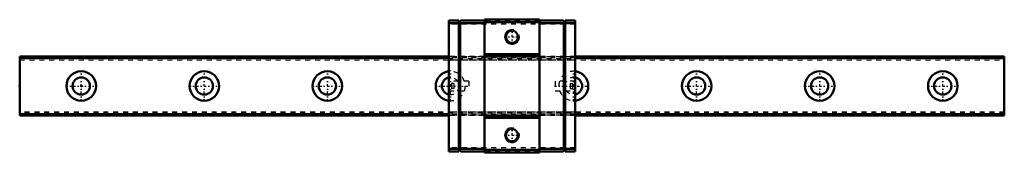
# Model space of a CAD drawing. Header units: millimetres. Extents: x -13 to 188, y -14 to 14.
import ezdxf

# ---------------------------------------------------------------- set-up
doc = ezdxf.new("R2010")
doc.units = ezdxf.units.MM
doc.linetypes.add('Center', pattern=[1.5, 0.45, -0.5, 0.05, -0.5])
doc.linetypes.add('Dashed', pattern=[2, 1, -1])
for name, color, linetype, lineweight in [('2d ConnectionPoints', 7, 'Continuous', 50), ('AM_0', 7, 'Continuous', 50), ('AM_5', 3, 'Continuous', 25), ('AM_7', 7, 'Center', 25), ('AM_9', 6, 'Dashed', 25)]:
    doc.layers.add(name, color=color, linetype=linetype, lineweight=lineweight)

# ---------------------------------------------------------------- blocks, each defined once
blk = doc.blocks.new('1_RSX12SMUU1_Slider_0_in_RSX12SMUU200LMG1250W8720001_4')
at = {"layer": 'AM_0'}
for p, q in [((74.7, 13.3), (76.7, 13.3)), ((74.7, 13.3), (74.7, -13.3)), ((74.7, 12.8), (76.7, 12.8)), ((77.1, 13.3), (76.7, 12.9)), ((76.7, -13.3), (76.7, 13.3)), ((76.8, 13), (77, 12.8)), ((77, 12.8), (77, -12.8)), ((77, 12.8), (81.9, 12.8)), ((77.1, 13.3), (81.9, 13.3)), ((81.9, 13.5), (81.9, -13.5)), ((93.1, 13.5), (81.9, 13.5)), ((93.1, 13), (81.9, 13)), ((93.1, 13.5), (93.1, -13.5)), ((97.9, 13.3), (93.1, 13.3)), ((98, 12.8), (93.1, 12.8)), ((98.3, 12.9), (97.9, 13.3)), ((98.2, 13), (98, 12.8)), ((98, 12.8), (98, -12.8)), ((100.3, 13.3), (98.3, 13.3)), ((98.3, -13.3), (98.3, 13.3)), ((100.3, 12.8), (98.3, 12.8)), ((100.3, 13.3), (100.3, -13.3)), ((93.1, 6.5), (81.9, 6.5)), ((93.1, 6), (81.9, 6)), ((93.1, -6), (81.9, -6)), ((93.1, -6.5), (81.9, -6.5)), ((74.7, -12.8), (76.7, -12.8)), ((74.7, -13.3), (76.7, -13.3)), ((76.7, -12.9), (77.1, -13.3)), ((77, -12.8), (76.8, -13)), ((77, -12.8), (81.9, -12.8)), ((77.1, -13.3), (81.9, -13.3)), ((93.1, -13), (81.9, -13)), ((93.1, -13.5), (81.9, -13.5)), ((98, -12.8), (93.1, -12.8)), ((97.9, -13.3), (93.1, -13.3)), ((97.9, -13.3), (98.3, -12.9)), ((98, -12.8), (98.2, -13)), ((100.3, -12.8), (98.3, -12.8)), ((100.3, -13.3), (98.3, -13.3))]:
    blk.add_line(p, q, dxfattribs=at)
for centre in [(87.5, 10), (87.5, -10)]:
    blk.add_circle(centre, 1.23, dxfattribs=at)
at = {"layer": 'AM_5'}
for centre in [(87.5, 10), (87.5, -10)]:
    blk.add_arc(centre, 1.5, 75, 15, dxfattribs=at)
at = {"layer": 'AM_7'}
for p, q in [((85.925, 10), (89.075, 10)), ((87.5, 8.425), (87.5, 11.575)), ((71.85, 0), (78.9, 0)), ((96.1, 0), (103.15, 0)), ((85.925, -10), (89.075, -10)), ((87.5, -11.575), (87.5, -8.425))]:
    blk.add_line(p, q, dxfattribs=at)
at = {"layer": 'AM_9'}
for p, q in [((100.3, 12.6), (74.7, 12.6)), ((93.1, 13.3), (81.9, 13.3)), ((81.9, 6), (74.7, 6)), ((100.3, 6), (93.1, 6)), ((100.3, 5.925), (74.7, 5.925)), ((100.3, 5.7), (74.7, 5.7)), ((74.7, 5.3), (100.3, 5.3)), ((78.7, 1), (74.7, 1)), ((75.7, 0.5), (75.2, 0.5)), ((75.2, 0.5), (75.2, -0.5)), ((75.7, 0.5), (75.7, -0.5)), ((78.7, 1), (78.7, -1)), ((96.3, 1), (96.3, -1)), ((100.3, 1), (96.3, 1)), ((99.3, 0.5), (99.8, 0.5)), ((99.3, 0.5), (99.3, -0.5)), ((99.8, 0.5), (99.8, -0.5)), ((74.7, -1), (78.7, -1)), ((75.7, -0.5), (75.2, -0.5)), ((96.3, -1), (100.3, -1)), ((99.3, -0.5), (99.8, -0.5)), ((100.3, -5.3), (74.7, -5.3)), ((100.3, -5.7), (74.7, -5.7)), ((100.3, -5.925), (74.7, -5.925)), ((81.9, -6), (74.7, -6)), ((100.3, -6), (93.1, -6)), ((100.3, -12.6), (74.7, -12.6)), ((93.1, -13.3), (81.9, -13.3))]:
    blk.add_line(p, q, dxfattribs=at)
blk = doc.blocks.new('2_RSX12M20012_5_Track_0_in_RSX12SMUU200LMG1250W8720001_4')
at = {"layer": 'AM_0'}
for p, q in [((-12.5, 6), (-12.5, -6)), ((74.7, 6), (-12.5, 6)), ((187.5, 6), (100.3, 6)), ((187.5, 6), (187.5, -6)), ((74.7, 5.7), (-12.5, 5.7)), ((187.5, 5.7), (100.3, 5.7)), ((74.7, -5.7), (-12.5, -5.7)), ((74.7, -6), (-12.5, -6)), ((187.5, -5.7), (100.3, -5.7)), ((187.5, -6), (100.3, -6))]:
    blk.add_line(p, q, dxfattribs=at)
for centre, radius in [((0, 0), 3), ((25, 0), 3), ((50, 0), 3), ((125, 0), 3), ((150, 0), 3), ((175, 0), 3), ((0, 0), 1.75), ((25, 0), 1.75), ((50, 0), 1.75), ((125, 0), 1.75), ((150, 0), 1.75), ((175, 0), 1.75)]:
    blk.add_circle(centre, radius, dxfattribs=at)
for centre, radius, start, end in [((75, 0), 3, 95.73917, 264.26083), ((100, 0), 3, 275.73917, 84.26083), ((75, 0), 1.75, 99.87089, 260.12911), ((100, 0), 1.75, 279.87089, 80.12911)]:
    blk.add_arc(centre, radius, start, end, dxfattribs=at)
at = {"layer": 'AM_7'}
for p, q in [((0, -3.15), (0, 3.15)), ((25, -3.15), (25, 3.15)), ((50, -3.15), (50, 3.15)), ((75, -3.15), (75, 3.15)), ((100, -3.15), (100, 3.15)), ((125, -3.15), (125, 3.15)), ((150, -3.15), (150, 3.15)), ((175, -3.15), (175, 3.15)), ((-3.15, 0), (3.15, 0)), ((21.85, 0), (28.15, 0)), ((46.85, 0), (53.15, 0)), ((121.85, 0), (128.15, 0)), ((146.85, 0), (153.15, 0)), ((171.85, 0), (178.15, 0))]:
    blk.add_line(p, q, dxfattribs=at)
at = {"layer": 'AM_9'}
for p, q in [((81.9, 6), (74.7, 6)), ((100.3, 6), (93.1, 6)), ((187.5, 5.925), (-12.5, 5.925)), ((187.5, 5.5), (-12.5, 5.5)), ((-12.5, 5.3), (187.5, 5.3)), ((100.3, 5.7), (74.7, 5.7)), ((187.5, -5.3), (-12.5, -5.3)), ((187.5, -5.5), (-12.5, -5.5)), ((187.5, -5.925), (-12.5, -5.925)), ((100.3, -5.7), (74.7, -5.7)), ((81.9, -6), (74.7, -6)), ((100.3, -6), (93.1, -6))]:
    blk.add_line(p, q, dxfattribs=at)
for centre, radius, start, end in [((75, 0), 3, 264.26083, 95.73917), ((100, 0), 3, 84.26083, 275.73917), ((75, 0), 1.75, 260.12911, 99.87089), ((100, 0), 1.75, 80.12911, 279.87089)]:
    blk.add_arc(centre, radius, start, end, dxfattribs=at)

msp = doc.modelspace()

# ---------------------------------------------------------------- linework, layer by layer
at = {"layer": '2d ConnectionPoints'}
for p in [(-12.5, 0), (0, 0), (0, 0)]:
    msp.add_point(p, dxfattribs=at)

# ---------------------------------------------------------------- block references
for name in ['1_RSX12SMUU1_Slider_0_in_RSX12SMUU200LMG1250W8720001_4', '2_RSX12M20012_5_Track_0_in_RSX12SMUU200LMG1250W8720001_4']:
    msp.add_blockref(name, (0, 0))

doc.saveas('drawing.dxf')
